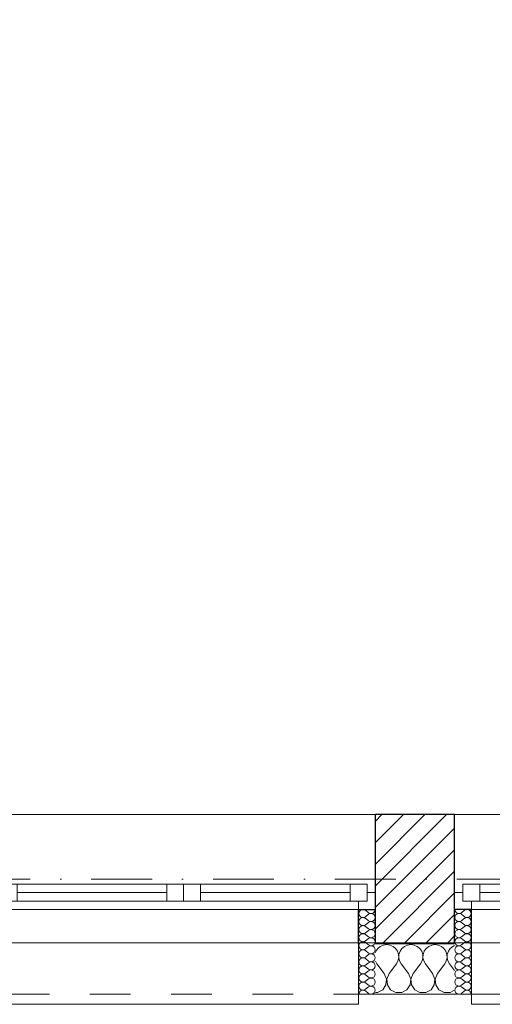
# Model space of a CAD drawing. Header units: millimetres. Extents: x 172139 to 266886, y 89395 to 138225.
# Tile 88 of 94: x 221630 to 223026, y 106825 to 109732. Entities that reach past the tile are written whole.
import ezdxf

# ---------------------------------------------------------------- set-up
doc = ezdxf.new("R2010")
doc.units = ezdxf.units.MM
doc.header["$MEASUREMENT"] = 0
doc.linetypes.add('Kropki i Kreski', pattern=[360, 180, -90, 0, -90])
doc.linetypes.add('Przerywana', pattern=[240, 120, -120])
for name, color, linetype in [('Konstrukcja - Siatki mod', 7, 'Continuous'), ('KR_INW', 7, 'Continuous'), ('NAPIS_SODON', 7, 'Continuous'), ('Okna ArchiCADa', 7, 'Continuous')]:
    doc.layers.add(name, color=color, linetype=linetype)
doc.layers.add('Konstrukcja - Siatki mod_Nr_pióra__48', color=7, linetype='Continuous', lineweight=15, true_color=0xa80f02)
doc.layers.add('KR_INW_Nr_pióra__102', color=7, linetype='Continuous', lineweight=5, true_color=0xcccccc)
for name, color, linetype, lineweight in [('KR_INW_Nr_pióra__101', 252, 'Continuous', 5), ('KR_INW_Nr_pióra__27', 7, 'Continuous', 25), ('KR_INW_Nr_pióra__47', 7, 'Continuous', 15), ('NAPIS_SODON_Nr_pióra__1', 7, 'Continuous', 13), ('Okna ArchiCADa_Nr_pióra__1', 7, 'Continuous', 13), ('Okna ArchiCADa_Nr_pióra__27', 7, 'Continuous', 25)]:
    doc.layers.add(name, color=color, linetype=linetype, lineweight=lineweight)

# ---------------------------------------------------------------- blocks, each defined once
blk = doc.blocks.new('Strop_1', base_point=(179225, 121523.3))
at = {"layer": 'NAPIS_SODON_Nr_pióra__1', "linetype": 'Continuous', "flags": 128}
blk.add_lwpolyline([(179225, 121523.3), (179225.9, 107003.8), (250898.3, 107008.3), (250897.4, 121527.8)], close=True, dxfattribs=at)
blk = doc.blocks.new('*X167')
at = {"layer": 'KR_INW_Nr_pióra__102', "linetype": 'Continuous'}
for p, q in [((222682.3, 106981.8), (222681.2, 106978.4)), ((222687.9, 106989.9), (222682.3, 106981.8)), ((222695.5, 106996.2), (222687.9, 106989.9)), ((222704.5, 107000.2), (222695.5, 106996.2)), ((222714.3, 107001.6), (222704.5, 107000.2)), ((222724, 107000.2), (222714.3, 107001.6)), ((222733.1, 106996.2), (222724, 107000.2)), ((222740.6, 106989.9), (222733.1, 106996.2)), ((222746.2, 106981.8), (222740.6, 106989.9)), ((222749.4, 106972.5), (222746.2, 106981.8)), ((222753.8, 106981.8), (222750.6, 106972.5)), ((222759.4, 106989.9), (222753.8, 106981.8)), ((222766.9, 106996.2), (222759.4, 106989.9)), ((222776, 107000.2), (222766.9, 106996.2)), ((222785.7, 107001.6), (222776, 107000.2)), ((222795.5, 107000.2), (222785.7, 107001.6)), ((222804.5, 106996.2), (222795.5, 107000.2)), ((222812.1, 106989.9), (222804.5, 106996.2)), ((222817.7, 106981.8), (222812.1, 106989.9)), ((222820.8, 106972.5), (222817.7, 106981.8)), ((222825.2, 106981.8), (222822.1, 106972.5)), ((222830.8, 106989.9), (222825.2, 106981.8)), ((222838.4, 106996.2), (222830.8, 106989.9)), ((222847.4, 107000.2), (222838.4, 106996.2)), ((222857.1, 107001.6), (222847.4, 107000.2)), ((222866.9, 107000.2), (222857.1, 107001.6)), ((222875.9, 106996.2), (222866.9, 107000.2)), ((222883.5, 106989.9), (222875.9, 106996.2)), ((222889.1, 106981.8), (222883.5, 106989.9)), ((222892.2, 106972.5), (222889.1, 106981.8)), ((222896.6, 106981.8), (222893.5, 106972.5)), ((222902.2, 106989.9), (222896.6, 106981.8)), ((222909.8, 106996.2), (222902.2, 106989.9)), ((222914.7, 106998.4), (222909.8, 106996.2)), ((222681.2, 106952.6), (222685.7, 106944.4)), ((222742.9, 106944.4), (222747.6, 106953.1)), ((222747.6, 106953.1), (222749.9, 106962.6)), ((222749.9, 106962.6), (222749.4, 106972.5)), ((222750.6, 106972.5), (222750.1, 106962.6)), ((222750.1, 106962.6), (222752.4, 106953.1)), ((222752.4, 106953.1), (222757.1, 106944.4)), ((222814.3, 106944.4), (222819.1, 106953.1)), ((222819.1, 106953.1), (222821.3, 106962.6)), ((222821.3, 106962.6), (222820.8, 106972.5)), ((222822.1, 106972.5), (222821.6, 106962.6)), ((222821.6, 106962.6), (222823.8, 106953.1)), ((222823.8, 106953.1), (222828.6, 106944.4)), ((222885.7, 106944.4), (222890.5, 106953.1)), ((222890.5, 106953.1), (222892.7, 106962.6)), ((222892.7, 106962.6), (222892.2, 106972.5)), ((222893.5, 106972.5), (222893, 106962.6)), ((222893, 106962.6), (222895.2, 106953.1)), ((222895.2, 106953.1), (222900, 106944.4)), ((222707.1, 106915.9), (222685.7, 106944.4)), ((222721.4, 106915.9), (222742.9, 106944.4)), ((222778.6, 106915.9), (222757.1, 106944.4)), ((222792.9, 106915.9), (222814.3, 106944.4)), ((222850, 106915.9), (222828.6, 106944.4)), ((222864.3, 106915.9), (222885.7, 106944.4)), ((222914.7, 106924.8), (222900, 106944.4)), ((222713.9, 106899.8), (222707.1, 106915.9)), ((222712.2, 106882.5), (222713.9, 106899.8)), ((222721.4, 106915.9), (222714.7, 106899.8)), ((222714.7, 106899.8), (222716.3, 106882.5)), ((222785.3, 106899.8), (222778.6, 106915.9)), ((222783.7, 106882.5), (222785.3, 106899.8)), ((222792.9, 106915.9), (222786.1, 106899.8)), ((222786.1, 106899.8), (222787.8, 106882.5)), ((222856.7, 106899.8), (222850, 106915.9)), ((222855.1, 106882.5), (222856.7, 106899.8)), ((222864.3, 106915.9), (222857.6, 106899.8)), ((222857.6, 106899.8), (222859.2, 106882.5)), ((222687.3, 106859.8), (222702.6, 106868)), ((222702.6, 106868), (222712.2, 106882.5)), ((222716.3, 106882.5), (222726, 106868)), ((222726, 106868), (222741.3, 106859.8)), ((222758.7, 106859.8), (222774, 106868)), ((222774, 106868), (222783.7, 106882.5)), ((222787.8, 106882.5), (222797.4, 106868)), ((222797.4, 106868), (222812.7, 106859.8)), ((222830.1, 106859.8), (222845.5, 106868)), ((222845.5, 106868), (222855.1, 106882.5)), ((222859.2, 106882.5), (222868.8, 106868)), ((222868.8, 106868), (222884.2, 106859.8)), ((222901.6, 106859.8), (222914.7, 106866.9)), ((222681.2, 106859.8), (222687.3, 106859.8)), ((222741.3, 106859.8), (222758.7, 106859.8)), ((222812.7, 106859.8), (222830.1, 106859.8)), ((222884.2, 106859.8), (222901.6, 106859.8))]:
    blk.add_line(p, q, dxfattribs=at)
blk = doc.blocks.new('*X210')
at = {"layer": 'KR_INW_Nr_pióra__102', "linetype": 'Continuous'}
for p, q in [((222660.9, 107095.6), (222651.4, 107102.8)), ((222660.9, 107090.9), (222651.4, 107083.7)), ((222660.9, 107071.8), (222651.4, 107079)), ((222660.9, 107067), (222651.4, 107059.9)), ((222660.9, 107048), (222651.4, 107055.1)), ((222660.9, 107043.2), (222651.4, 107036.1)), ((222660.9, 107024.2), (222651.4, 107031.3)), ((222660.9, 107019.4), (222651.4, 107012.3)), ((222660.9, 107000.4), (222651.4, 107007.5)), ((222660.9, 106995.6), (222651.4, 106988.5)), ((222660.9, 106976.6), (222651.4, 106983.7)), ((222660.9, 106971.8), (222651.4, 106964.7)), ((222660.9, 106952.8), (222651.4, 106959.9)), ((222660.9, 106948), (222651.4, 106940.9)), ((222660.9, 106929), (222651.4, 106936.1)), ((222660.9, 106924.2), (222651.4, 106917)), ((222660.9, 106905.1), (222651.4, 106912.3)), ((222660.9, 106900.4), (222651.4, 106893.2)), ((222660.9, 106881.3), (222651.4, 106888.5)), ((222660.9, 106876.6), (222651.4, 106869.4)), ((222660.9, 106857.5), (222651.4, 106864.7))]:
    blk.add_line(p, q, dxfattribs=at)
for centre, start, end in [((222644.3, 107093.2), 53.1301, 180), ((222668.1, 107105.1), 233.1301, 0), ((222644.3, 107093.2), 180, 306.8699), ((222644.3, 107069.4), 53.1301, 180), ((222644.3, 107069.4), 180, 306.8699), ((222668.1, 107081.3), 233.1301, 126.8699), ((222668.1, 107057.5), 233.1301, 126.8699), ((222644.3, 107045.6), 53.1301, 180), ((222644.3, 107045.6), 180, 306.8699), ((222668.1, 107033.7), 233.1301, 126.8699), ((222644.3, 107021.8), 53.1301, 180), ((222644.3, 107021.8), 180, 306.8699), ((222644.3, 106998), 53.1301, 180), ((222668.1, 107009.9), 233.1301, 126.8699), ((222644.3, 106998), 180, 306.8699), ((222644.3, 106974.2), 53.1301, 180), ((222668.1, 106986.1), 233.1301, 126.8699), ((222644.3, 106974.2), 180, 306.8699), ((222644.3, 106950.4), 53.1301, 180), ((222644.3, 106950.4), 180, 306.8699), ((222668.1, 106962.3), 233.1301, 126.8699), ((222668.1, 106938.5), 233.1301, 126.8699), ((222644.3, 106926.6), 53.1301, 180), ((222644.3, 106926.6), 180, 306.8699), ((222668.1, 106914.7), 233.1301, 126.8699), ((222644.3, 106902.8), 53.1301, 180), ((222644.3, 106902.8), 180, 306.8699), ((222668.1, 106890.9), 233.1301, 126.8699), ((222644.3, 106879), 53.1301, 180), ((222644.3, 106879), 180, 306.8699), ((222644.3, 106855.1), 53.1301, 180), ((222668.1, 106867), 233.1301, 126.8699)]:
    blk.add_arc(centre, 11.9, start, end, dxfattribs=at)
blk = doc.blocks.new('*X211')
at = {"layer": 'KR_INW_Nr_pióra__102', "linetype": 'Continuous'}
for p, q in [((222935, 107095.6), (222944.5, 107102.8)), ((222935, 107090.9), (222944.5, 107083.7)), ((222935, 107071.8), (222944.5, 107079)), ((222935, 107067), (222944.5, 107059.9)), ((222935, 107048), (222944.5, 107055.1)), ((222935, 107043.2), (222944.5, 107036.1)), ((222935, 107024.2), (222944.5, 107031.3)), ((222935, 107019.4), (222944.5, 107012.3)), ((222935, 107000.4), (222944.5, 107007.5)), ((222935, 106995.6), (222944.5, 106988.5)), ((222935, 106976.6), (222944.5, 106983.7)), ((222935, 106971.8), (222944.5, 106964.7)), ((222935, 106952.8), (222944.5, 106959.9)), ((222935, 106948), (222944.5, 106940.9)), ((222935, 106929), (222944.5, 106936.1)), ((222935, 106924.2), (222944.5, 106917)), ((222935, 106905.1), (222944.5, 106912.3)), ((222935, 106900.4), (222944.5, 106893.2)), ((222935, 106881.3), (222944.5, 106888.5)), ((222935, 106876.6), (222944.5, 106869.4)), ((222935, 106857.5), (222944.5, 106864.7))]:
    blk.add_line(p, q, dxfattribs=at)
for centre, start, end in [((222927.8, 107105.1), 180, 306.8699), ((222951.6, 107093.2), 0, 126.8699), ((222927.8, 107081.3), 53.1301, 306.8699), ((222927.8, 107057.5), 53.1301, 306.8699), ((222951.6, 107093.2), 233.1301, 0), ((222951.6, 107069.4), 0, 126.8699), ((222951.6, 107069.4), 233.1301, 0), ((222927.8, 107033.7), 53.1301, 306.8699), ((222951.6, 107045.6), 0, 126.8699), ((222951.6, 107045.6), 233.1301, 0), ((222927.8, 107009.9), 53.1301, 306.8699), ((222951.6, 107021.8), 0, 126.8699), ((222951.6, 107021.8), 233.1301, 0), ((222951.6, 106998), 0, 126.8699), ((222927.8, 106986.1), 53.1301, 306.8699), ((222951.6, 106998), 233.1301, 0), ((222951.6, 106974.2), 0, 126.8699), ((222927.8, 106962.3), 53.1301, 306.8699), ((222927.8, 106938.5), 53.1301, 306.8699), ((222951.6, 106974.2), 233.1301, 0), ((222951.6, 106950.4), 0, 126.8699), ((222951.6, 106950.4), 233.1301, 0), ((222927.8, 106914.7), 53.1301, 306.8699), ((222951.6, 106926.6), 0, 126.8699), ((222951.6, 106926.6), 233.1301, 0), ((222927.8, 106890.9), 53.1301, 306.8699), ((222951.6, 106902.8), 0, 126.8699), ((222951.6, 106902.8), 233.1301, 0), ((222927.8, 106867), 53.1301, 306.8699), ((222951.6, 106879), 0, 126.8699), ((222951.6, 106879), 233.1301, 0), ((222951.6, 106855.1), 0, 126.8699)]:
    blk.add_arc(centre, 11.9, start, end, dxfattribs=at)
blk = doc.blocks.new('Okno dwuskrzydłowe 19_5')
at = {"layer": 'Okna ArchiCADa_Nr_pióra__1', "linetype": 'Continuous'}
for p, q in [((-566.8, 230), (566.8, 230)), ((-566.8, 0), (-541.8, 0)), ((-541.8, 25), (-491.8, 25)), ((-541.8, -25), (-541.8, 25)), ((-541.8, 0), (-541.8, -25)), ((-491.8, 25), (-50, 25)), ((-491.8, 25), (-491.8, -25)), ((-491.8, 25), (-50, 25)), ((-491.8, 0), (-50, 0)), ((-50, -25), (-50, 25)), ((-50, 25), (0, 25)), ((0, 25), (0, -25)), ((0, 25), (50, 25)), ((0, -25), (0, 25)), ((50, 25), (491.8, 25)), ((50, 25), (50, -25)), ((50, 25), (491.8, 25)), ((50, 0), (491.8, 0)), ((491.8, -25), (491.8, 25)), ((491.8, 25), (541.8, 25)), ((541.8, 25), (541.8, -25)), ((541.8, -25), (541.8, 0)), ((541.8, 0), (566.8, 0)), ((-541.8, -25), (-516.8, -25)), ((-491.8, -25), (-541.8, -25)), ((-516.8, -25), (-516.8, -50)), ((-50, -25), (-491.8, -25)), ((0, -25), (-50, -25)), ((50, -25), (0, -25)), ((491.8, -25), (50, -25)), ((541.8, -25), (491.8, -25)), ((516.8, -50), (516.8, -25)), ((516.8, -25), (541.8, -25)), ((-516.8, -50), (-566.8, -50)), ((0, -50), (-516.8, -50)), ((516.8, -50), (0, -50)), ((566.8, -50), (516.8, -50)), ((-516.8, -300), (-516.8, -330)), ((516.8, -330), (516.8, -300)), ((-516.8, -330), (516.8, -330))]:
    blk.add_line(p, q, dxfattribs=at)
at = {"layer": 'Okna ArchiCADa_Nr_pióra__1', "linetype": 'Przerywana'}
blk.add_line((-516.8, -300), (516.8, -300), dxfattribs=at)
at = {"layer": 'Okna ArchiCADa_Nr_pióra__27', "linetype": 'Continuous'}
for p, q in [((-566.8, -50), (-566.8, 0)), ((566.8, -50), (566.8, 0)), ((-516.8, -50), (-566.8, -50)), ((516.8, -50), (566.8, -50))]:
    blk.add_line(p, q, dxfattribs=at)
blk = doc.blocks.new('Ściana_3', base_point=(179075.1, 106855.1))
at = {"layer": 'KR_INW_Nr_pióra__101', "linetype": 'Continuous'}
h = blk.add_hatch(dxfattribs=at)
h.set_pattern_fill('Cegła_licówka', color=256, style=0, pattern_type=2)
h.set_pattern_definition([(45, (0, 0), (-31.819804, 31.819804), [])])
h.paths.add_polyline_path([(222681.2, 107155.1), (222681.2, 107105.1), (222681.2, 107005.1), (222914.7, 107005.1), (222914.7, 107105.1), (222914.7, 107155.1), (222914.7, 107385.1), (222681.2, 107385.1)])
at = {"layer": 'KR_INW_Nr_pióra__27', "linetype": 'Continuous'}
for p, q in [((222681.2, 107155.1), (222681.2, 107385.1)), ((222914.7, 107155.1), (222914.7, 107385.1)), ((222681.2, 107105.1), (222681.2, 107155.1)), ((222914.7, 107105.1), (222914.7, 107155.1)), ((222631.2, 107005.1), (222631.2, 107105.1)), ((222631.2, 107105.1), (222681.2, 107105.1)), ((222681.2, 107005.1), (222681.2, 107105.1)), ((222914.7, 107005.1), (222914.7, 107105.1)), ((222964.7, 107105.1), (222914.7, 107105.1)), ((222964.7, 107005.1), (222964.7, 107105.1)), ((222681.2, 107005.1), (222914.7, 107005.1))]:
    blk.add_line(p, q, dxfattribs=at)
at = {"layer": 'KR_INW_Nr_pióra__27', "linetype": 'Continuous', "flags": 128}
blk.add_lwpolyline([(222914.7, 107385.1), (222681.2, 107385.1)], dxfattribs=at)
at = {"layer": 'KR_INW_Nr_pióra__47', "linetype": 'Continuous'}
for p, q in [((222681.2, 107105.1), (222631.2, 107105.1)), ((222631.2, 107105.1), (222631.2, 106855.1)), ((222914.7, 107105.1), (222964.7, 107105.1)), ((222964.7, 107105.1), (222964.7, 106855.1)), ((222631.2, 106855.1), (222631.2, 107005.1)), ((222964.7, 106855.1), (222964.7, 107005.1)), ((222681.2, 106855.1), (222631.2, 106855.1)), ((222914.7, 106855.1), (222964.7, 106855.1))]:
    blk.add_line(p, q, dxfattribs=at)
at = {"layer": 'KR_INW_Nr_pióra__47', "linetype": 'Continuous', "flags": 128}
blk.add_lwpolyline([(222681.2, 106855.1), (222914.7, 106855.1)], dxfattribs=at)
at = {"layer": 'KR_INW'}
for name in ['*X210', '*X211', '*X167']:
    blk.add_blockref(name, (0, 0), dxfattribs=at)
at = {"layer": 'Okna ArchiCADa', "color": 21, "linetype": 'Continuous', "lineweight": 13, "true_color": 0xff9955, "zscale": 1000}
for p in [(222114.4, 107155.1), (223481.5, 107155.1)]:
    blk.add_blockref('Okno dwuskrzydłowe 19_5', p, dxfattribs=at)
blk = doc.blocks.new('Standardowy znacznik siatki_10')
at = {"layer": 'Konstrukcja - Siatki mod_Nr_pióra__48', "linetype": 'Kropki i Kreski'}
blk.add_line((1000, 0), (72912, 0), dxfattribs=at)

msp = doc.modelspace()

# ---------------------------------------------------------------- block references
at = {"layer": 'Konstrukcja - Siatki mod', "color": 8, "linetype": 'Continuous', "lineweight": 13, "zscale": 1000}
msp.add_blockref('Standardowy znacznik siatki_10', (177989.3, 107195.1), dxfattribs=at)
at = {"layer": 'KR_INW'}
msp.add_blockref('Ściana_3', (179075.1, 106855.1), dxfattribs=at)
at = {"layer": 'NAPIS_SODON', "linetype": 'Continuous'}
msp.add_blockref('Strop_1', (179225, 121523.3), dxfattribs=at)

doc.saveas('drawing.dxf')
